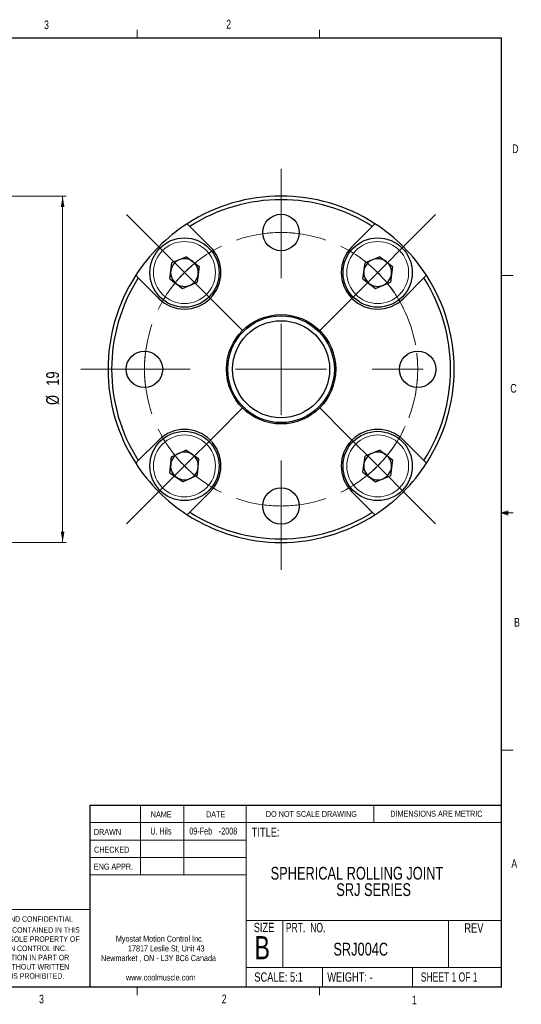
# Model space of a CAD drawing. Header units: millimetres. Extents: x 11 to 1601, y 5 to 275.
# Tile 4 of 4: x 284 to 421, y 5 to 275. Entities that reach past the tile are written whole.
import ezdxf

# ---------------------------------------------------------------- set-up
doc = ezdxf.new("R2010")
doc.units = ezdxf.units.MM
doc.linetypes.add('CENTERX2', pattern=[20.32, 12.7, -2.54, 2.54, -2.54])
doc.styles.add('SLDTEXTSTYLE0', font='TXT', dxfattribs={"width": 0.75})
doc.styles.add('SLDTEXTSTYLE1', font='TXT', dxfattribs={"width": 0.694444})
doc.styles.add('SLDTEXTSTYLE2', font='TXT', dxfattribs={"width": 0.6875})
doc.dimstyles.new('SLDDIMSTYLE0', dxfattribs={"dimtxt": 3.5, "dimasz": 3, "dimexe": 0, "dimexo": 0.0625, "dimgap": 0.875, "dimtad": 1, "dimlfac": 0.2, "dimrnd": 1e-09, "dimzin": 12, "dimdsep": 46, "dimtxsty": 'SLDTEXTSTYLE0', "dimsah": 1, "dimcen": 0.09, "dimadec": 0, "dimazin": 0, "dimtfac": 1, "dimtofl": 0, "dimtmove": 0, "dimatfit": 3, "dimfxl": 1, "dimtolj": 1, "dimtzin": 12, "dimarcsym": 0})

# ---------------------------------------------------------------- blocks, each defined once
blk = doc.blocks.new('SW_NOTE_0')
at = {"color": 0, "linetype": 'Continuous', "lineweight": 0, "char_height": 1.651, "attachment_point": 1, "style": 'SLDTEXTSTYLE0'}
for s, insert in [('Myostat Motion Control Inc.', (0, 2.13)), ('17817 Leslie St, Unit 43', (3.32, -0.52)), ('Newmarket , ON - L3Y 8C6 Canada', (-4.09, -3.17)), ('www.coolmuscle.com', (2.76, -8.48))]:
    blk.add_mtext(s, dxfattribs=dict(at, insert=insert))
blk = doc.blocks.new('SW_NOTE_1')
at = {"color": 0, "linetype": 'Continuous', "lineweight": 0, "char_height": 1.524, "attachment_point": 1, "style": 'SLDTEXTSTYLE0'}
for s, insert in [('THE INFORMATION CONTAINED IN THIS', (0, 1.96)), ('DRAWING IS THE SOLE PROPERTY OF', (1, -0.56)), ('MYOSTAT MOTION CONTROL INC. ', (1.67, -3.08)), ('ANY REPRODUCTION IN PART OR', (2.51, -5.61)), ('AS A WHOLE WITHOUT WRITTEN', (3.37, -8.13)), ('PERMISSION IS PROHIBITED.', (5.5, -10.66))]:
    blk.add_mtext(s, dxfattribs=dict(at, insert=insert))
blk = doc.blocks.new('SW_NOTE_2')
at = {"color": 0, "linetype": 'Continuous', "lineweight": 0, "char_height": 1.905, "attachment_point": 1, "style": 'SLDTEXTSTYLE0'}
for s, insert in [('09-Feb', (0, 2.46)), ('-2008', (8.09, 2.46))]:
    blk.add_mtext(s, dxfattribs=dict(at, insert=insert))
blk = doc.blocks.new('SW_NOTE_3')
at = {"color": 0, "linetype": 'Continuous', "lineweight": 0, "char_height": 3.5, "attachment_point": 1, "style": 'SLDTEXTSTYLE0'}
for s, insert in [('SPHERICAL ROLLING JOINT', (0, 4.51)), ('SRJ SERIES', (18.03, 0.01))]:
    blk.add_mtext(s, dxfattribs=dict(at, insert=insert))
blk = doc.blocks.new('*D7')
at = {"color": 7, "linetype": 'Continuous', "lineweight": 0}
for p, q in [((257.48, 226.92), (296.48, 226.92)), ((295.48, 131.92), (295.48, 226.92)), ((257.48, 131.92), (296.48, 131.92))]:
    blk.add_line(p, q, dxfattribs=at)
for points in [[(295.48, 226.92), (294.98, 223.92), (295.98, 223.92)], [(295.48, 131.92), (295.98, 134.92), (294.98, 134.92)]]:
    blk.add_solid(points, dxfattribs=at)
at = {"color": 7, "linetype": 'Continuous', "lineweight": 0, "char_height": 3.5, "attachment_point": 1, "rotation": 90, "style": 'SLDTEXTSTYLE0'}
for s, insert in [('19', (290.97, 174.9)), ('%%c', (290.97, 169.63))]:
    blk.add_mtext(s, dxfattribs=dict(at, insert=insert))
blk = doc.blocks.new('SW_CENTERMARKSYMBOL_0')
at = {"color": 0, "linetype": 'Continuous', "lineweight": 0}
for p, q in [((0, 12.5), (0, 17.5)), ((0, 0), (0, 12.5)), ((0, -12.5), (0, 1.52)), ((0, 0), (0, -12.5)), ((0, -37.5), (0, -25)), ((-50, -37.5), (-55, -37.5)), ((-37.5, -37.5), (-50, -37.5)), ((-25, -37.5), (-39.02, -37.5)), ((-37.5, -37.5), (-25, -37.5)), ((0, -37.5), (-12.5, -37.5)), ((0, -37.5), (0, -50)), ((0, -37.5), (12.5, -37.5)), ((25, -37.5), (39.02, -37.5)), ((0, -75), (0, -62.5)), ((0, -62.5), (0, -76.52)), ((0, -75), (0, -87.5)), ((0, -87.5), (0, -92.5))]:
    blk.add_line(p, q, dxfattribs=at)
for start, end in [(90, 109.0986), (70.9014, 90), (160.9014, 180), (180, 199.0986), (250.9014, 270), (270, 289.0986)]:
    blk.add_arc((0, -37.5), 37.5, start, end, dxfattribs=at)
at = {"color": 0, "linetype": 'CENTERX2', "lineweight": 0}
for start, end in [(128.1972, 141.8028), (308.1972, 51.8028), (218.1972, 231.8028)]:
    blk.add_arc((0, -37.5), 37.5, start, end, dxfattribs=at)
blk = doc.blocks.new('SW_CENTERMARKSYMBOL_1')
at = {"color": 0, "linetype": 'Continuous', "lineweight": 0}
for p, q in [((0, 25), (0, 39.02)), ((0, 0), (0, 12.5)), ((-25, 0), (-39.02, 0)), ((0, 0), (-12.5, 0)), ((0, 0), (0, -12.5)), ((0, 0), (12.5, 0)), ((25, 0), (39.02, 0)), ((0, -25), (0, -39.02))]:
    blk.add_line(p, q, dxfattribs=at)
blk = doc.blocks.new('SW_CENTERMARKSYMBOL_2')
at = {"color": 0, "linetype": 'Continuous', "lineweight": 0}
for p, q in [((-8.84, 8.84), (-15.91, 15.91)), ((61.87, 8.84), (68.94, 15.91)), ((26.52, -1.52), (26.52, 12.5)), ((0, 0), (-8.84, 8.84)), ((53.03, 0), (61.87, 8.84)), ((0, 0), (8.84, -8.84)), ((53.03, 0), (44.19, -8.84)), ((8.84, -8.84), (15.91, -15.91)), ((44.19, -8.84), (37.12, -15.91)), ((26.52, -26.52), (26.52, -14.02)), ((1.52, -26.52), (-12.5, -26.52)), ((26.52, -26.52), (14.02, -26.52)), ((26.52, -26.52), (26.52, -39.02)), ((26.52, -26.52), (39.02, -26.52)), ((51.52, -26.52), (65.53, -26.52)), ((8.84, -44.19), (15.91, -37.12)), ((44.19, -44.19), (37.12, -37.12)), ((0, -53.03), (8.84, -44.19)), ((53.03, -53.03), (44.19, -44.19)), ((0, -53.03), (-8.84, -61.87)), ((26.52, -51.52), (26.52, -65.53)), ((53.03, -53.03), (61.87, -61.87)), ((-8.84, -61.87), (-15.91, -68.94)), ((61.87, -61.87), (68.94, -68.94))]:
    blk.add_line(p, q, dxfattribs=at)
at = {"color": 0, "linetype": 'CENTERX2', "lineweight": 0}
for start, end in [(83.1972, 96.8028), (173.1972, 186.8028), (353.1972, 6.8028), (263.1972, 276.8028)]:
    blk.add_arc((26.52, -26.52), 37.5, start, end, dxfattribs=at)
at = {"color": 0, "linetype": 'Continuous', "lineweight": 0}
for start, end in [(115.9014, 135), (45, 64.0986), (135, 154.0986), (25.9014, 45), (205.9014, 225), (315, 334.0986), (225, 244.0986), (295.9014, 315)]:
    blk.add_arc((26.52, -26.52), 37.5, start, end, dxfattribs=at)

msp = doc.modelspace()

# ---------------------------------------------------------------- linework, layer by layer
at = {"color": 7, "linetype": 'Continuous', "lineweight": 30}
for p, q in [((15.907, 270.309), (415.957, 270.309)), ((415.957, 9.959), (415.957, 270.309)), ((335.994, 213.01), (330.4, 218.604)), ((380.48, 218.604), (374.885, 213.01)), ((324.868, 204.263), (325.444, 208.613)), ((329.5, 210.288), (325.444, 208.613)), ((329.5, 210.288), (332.979, 207.614)), ((377.901, 204.263), (378.477, 208.613)), ((382.533, 210.288), (378.477, 208.613)), ((382.533, 210.288), (386.012, 207.614)), ((332.979, 207.614), (332.402, 203.264)), ((386.012, 207.614), (385.435, 203.264)), ((316.258, 204.462), (321.852, 198.867)), ((324.868, 204.263), (328.347, 201.589)), ((328.347, 201.589), (332.402, 203.264)), ((377.901, 204.263), (381.38, 201.589)), ((381.38, 201.589), (385.435, 203.264)), ((389.027, 198.867), (394.622, 204.462)), ((321.852, 159.977), (316.258, 154.382)), ((394.622, 154.382), (389.027, 159.977)), ((325.332, 155.427), (329.312, 157.276)), ((332.903, 154.754), (329.312, 157.276)), ((382.533, 157.255), (378.477, 155.58)), ((382.533, 157.255), (386.012, 154.581)), ((324.944, 151.057), (325.332, 155.427)), ((332.514, 150.384), (332.903, 154.754)), ((377.901, 151.23), (378.477, 155.58)), ((386.012, 154.581), (385.435, 150.231)), ((377.901, 151.23), (381.38, 148.556)), ((324.944, 151.057), (328.535, 148.535)), ((332.514, 150.384), (328.535, 148.535)), ((381.38, 148.556), (385.435, 150.231)), ((330.4, 140.24), (335.994, 145.834)), ((374.885, 145.834), (380.48, 140.24)), ((302.919, 59.853), (415.957, 59.853)), ((302.919, 59.853), (302.919, 9.959)), ((415.957, 9.959), (15.907, 9.959))]:
    msp.add_line(p, q, dxfattribs=at)
at = {"color": 7, "linetype": 'Continuous', "lineweight": 0}
for p, q in [((315.938, 270.309), (315.938, 272.463)), ((365.944, 270.309), (365.944, 272.463)), ((415.957, 205.112), (419.132, 205.112)), ((415.957, 140.025), (417.663, 140.635)), ((417.663, 140.635), (417.663, 139.451)), ((415.957, 140.025), (417.663, 140.254)), ((415.957, 140.025), (419.132, 140.025)), ((415.957, 140.025), (417.663, 139.451)), ((415.957, 140.025), (417.663, 139.763)), ((415.957, 74.937), (419.132, 74.937)), ((316.817, 59.853), (316.817, 40.803)), ((328.717, 59.853), (328.717, 40.803)), ((345.885, 59.853), (345.885, 9.959)), ((380.921, 55.091), (380.921, 59.853)), ((302.919, 55.091), (415.957, 55.091)), ((302.919, 50.328), (345.885, 50.328)), ((302.919, 45.566), (345.885, 45.566)), ((345.885, 40.803), (302.919, 40.803)), ((302.919, 31.278), (259.953, 31.278)), ((345.885, 28.243), (415.957, 28.243)), ((355.932, 28.243), (355.932, 15.366)), ((401.43, 28.243), (401.43, 15.366)), ((345.885, 15.366), (415.957, 15.366)), ((366.793, 15.366), (366.793, 9.959)), ((391.48, 15.366), (391.48, 9.959)), ((315.938, 9.959), (315.938, 7.805)), ((365.944, 9.959), (365.944, 7.805))]:
    msp.add_line(p, q, dxfattribs=at)
at = {"color": 7, "linetype": 'Continuous', "lineweight": 30}
for centre, radius in [((355.44, 216.922), 5), ((328.923, 205.939), 9.5), ((381.956, 205.939), 9.5), ((355.44, 179.422), 15), ((355.44, 179.422), 14.634), ((355.44, 179.422), 13.318), ((317.94, 179.422), 5), ((392.94, 179.422), 5), ((328.923, 152.906), 9.5), ((381.956, 152.906), 9.5), ((355.44, 141.922), 5)]:
    msp.add_circle(centre, radius, dxfattribs=at)
at = {"color": 7, "linetype": 'Continuous', "lineweight": 0}
for centre in [(328.923, 205.939), (381.956, 205.939), (328.923, 152.906), (381.956, 152.906)]:
    msp.add_circle(centre, 8.5, dxfattribs=at)
at = {"color": 7, "linetype": 'Continuous', "lineweight": 30}
for centre, radius, start, end in [((355.44, 179.422), 47.5, 57.1532, 122.8468), ((355.44, 179.422), 46.5, 57.41868, 122.58132), ((355.44, 179.422), 47.5, 122.8468, 147.1532), ((355.44, 179.422), 47.5, 32.8468, 57.1532), ((328.923, 205.939), 10, 225, 45), ((381.956, 205.939), 10, 135, 315), ((328.923, 205.939), 3.8, 112.44828, 172.44828), ((328.923, 205.939), 3.8, 52.44828, 112.44828), ((328.923, 205.939), 3.8, 352.44828, 52.44828), ((381.956, 205.939), 3.8, 112.44828, 172.44828), ((381.956, 205.939), 3.8, 52.44828, 112.44828), ((381.956, 205.939), 3.8, 352.44828, 52.44828), ((328.923, 205.939), 3.8, 172.44828, 232.44828), ((328.923, 205.939), 3.8, 292.44828, 352.44828), ((381.956, 205.939), 3.8, 172.44828, 232.44828), ((381.956, 205.939), 3.8, 292.44828, 352.44828), ((355.44, 179.422), 47.5, 147.1532, 212.8468), ((355.44, 179.422), 46.5, 147.41868, 212.58132), ((328.923, 205.939), 3.8, 232.44828, 292.44828), ((381.956, 205.939), 3.8, 232.44828, 292.44828), ((355.44, 179.422), 46.5, 327.41868, 32.58132), ((355.44, 179.422), 47.5, 327.1532, 32.8468), ((328.923, 152.906), 10, 315, 135), ((381.956, 152.906), 10, 45, 225), ((328.923, 152.906), 3.8, 54.91797, 114.91797), ((381.956, 152.906), 3.8, 52.44828, 112.44828), ((328.923, 152.906), 3.8, 114.91797, 174.91797), ((328.923, 152.906), 3.8, 354.91797, 54.91797), ((381.956, 152.906), 3.8, 112.44828, 172.44828), ((381.956, 152.906), 3.8, 352.44828, 52.44828), ((355.44, 179.422), 47.5, 212.8468, 237.1532), ((328.923, 152.906), 3.8, 174.91797, 234.91797), ((328.923, 152.906), 3.8, 294.91797, 354.91797), ((381.956, 152.906), 3.8, 172.44828, 232.44828), ((355.44, 179.422), 47.5, 302.8468, 327.1532), ((381.956, 152.906), 3.8, 292.44828, 352.44828), ((328.923, 152.906), 3.8, 234.91797, 294.91797), ((381.956, 152.906), 3.8, 232.44828, 292.44828), ((355.44, 179.422), 47.5, 237.1532, 302.8468), ((355.44, 179.422), 46.5, 237.41868, 302.58132)]:
    msp.add_arc(centre, radius, start, end, dxfattribs=at)
for points in [[(329.676, 219.328), (329.917, 219.087), (330.158, 218.846), (330.4, 218.604)], [(380.48, 218.604), (380.721, 218.846), (380.962, 219.087), (381.203, 219.328)], [(316.258, 204.462), (316.016, 204.703), (315.775, 204.945), (315.534, 205.186)], [(395.346, 205.186), (395.104, 204.945), (394.863, 204.703), (394.622, 204.462)], [(315.534, 153.658), (315.775, 153.899), (316.016, 154.141), (316.258, 154.382)], [(394.622, 154.382), (394.863, 154.141), (395.104, 153.899), (395.346, 153.658)], [(330.4, 140.24), (330.158, 139.999), (329.917, 139.757), (329.676, 139.516)], [(381.203, 139.516), (380.962, 139.757), (380.721, 139.999), (380.48, 140.24)]]:
    msp.add_open_spline(points, degree=3, dxfattribs=at)

# ---------------------------------------------------------------- block references
at = {"color": 7, "linetype": 'Continuous', "lineweight": 0}
for name, p in [('SW_CENTERMARKSYMBOL_0', (355.44, 216.922)), ('SW_CENTERMARKSYMBOL_2', (328.923, 205.939)), ('SW_CENTERMARKSYMBOL_1', (355.44, 179.422)), ('SW_NOTE_2', (330.261, 51.281)), ('SW_NOTE_3', (352.572, 38.458)), ('SW_NOTE_1', (263.354, 24.464)), ('SW_NOTE_0', (310.101, 21.941))]:
    msp.add_blockref(name, p, dxfattribs=at)

# ---------------------------------------------------------------- texts
at = {"color": 7, "linetype": 'Continuous', "lineweight": 0, "attachment_point": 1}
for s, insert, char_height, style in [('3', (290.391, 275.07), 2.381, 'SLDTEXTSTYLE0'), ('2', (340.385, 275.24), 2.381, 'SLDTEXTSTYLE0'), ('D', (418.879, 241.071), 2.381, 'SLDTEXTSTYLE0'), ('C', (418.368, 175.389), 2.381, 'SLDTEXTSTYLE0'), ('B', (419.392, 111.229), 2.381, 'SLDTEXTSTYLE0'), ('NAME', (319.681, 58.182), 1.651, 'SLDTEXTSTYLE0'), ('DATE', (334.845, 58.182), 1.651, 'SLDTEXTSTYLE0'), ('DO NOT SCALE DRAWING', (351.251, 58.259), 1.5875, 'SLDTEXTSTYLE0'), ('DIMENSIONS ARE METRIC', (385.416, 58.349), 1.651, 'SLDTEXTSTYLE0'), ('DRAWN', (304.053, 53.381), 1.651, 'SLDTEXTSTYLE0'), ('U. Hils', (319.559, 53.737), 1.905, 'SLDTEXTSTYLE0'), ('TITLE:', (347.375, 53.755), 2.54, 'SLDTEXTSTYLE0'), ('CHECKED', (304.107, 48.495), 1.651, 'SLDTEXTSTYLE0'), ('ENG APPR.', (304.034, 43.859), 1.651, 'SLDTEXTSTYLE0'), ('A', (418.645, 45.025), 2.381, 'SLDTEXTSTYLE0'), ('PROPRIETARY AND CONFIDENTIAL', (265.554, 29.424), 1.524, 'SLDTEXTSTYLE0'), ('SIZE', (347.936, 27.617), 2.54, 'SLDTEXTSTYLE0'), ('PRT.  NO.', (356.737, 27.581), 2.54, 'SLDTEXTSTYLE1'), ('REV', (405.742, 27.482), 2.54, 'SLDTEXTSTYLE0'), ('B', (348.137, 23.983), 6.35, 'SLDTEXTSTYLE0'), ('SRJ004C', (369.797, 22.151), 3.5, 'SLDTEXTSTYLE0'), ('SCALE: 5:1', (348.105, 14.023), 2.54, 'SLDTEXTSTYLE0'), ('WEIGHT: -', (368.119, 14.023), 2.54, 'SLDTEXTSTYLE0'), ('SHEET 1 OF 1', (393.788, 14.032), 2.54, 'SLDTEXTSTYLE2'), ('3', (289.021, 7.915), 2.381, 'SLDTEXTSTYLE0'), ('2', (339.148, 7.936), 2.381, 'SLDTEXTSTYLE0'), ('1', (391.371, 7.655), 2.381, 'SLDTEXTSTYLE0')]:
    msp.add_mtext(s, dxfattribs=dict(at, insert=insert, char_height=char_height, style=style))

# ---------------------------------------------------------------- dimensions: what is measured, and where the dimension line sits
at = {"color": 7, "linetype": 'Continuous', "lineweight": 0}
dim = msp.add_linear_dim(base=(295.481, 226.922), p1=(256.481, 131.922), p2=(256.481, 226.922), angle=90, text='%%c<>', dimstyle='SLDDIMSTYLE0', dxfattribs=at)
dim.commit()
dim.dimension.update_dxf_attribs({"geometry": '*D7', "text_midpoint": (295.481, 174.851), "dimtype": 160})

doc.saveas('drawing.dxf')
